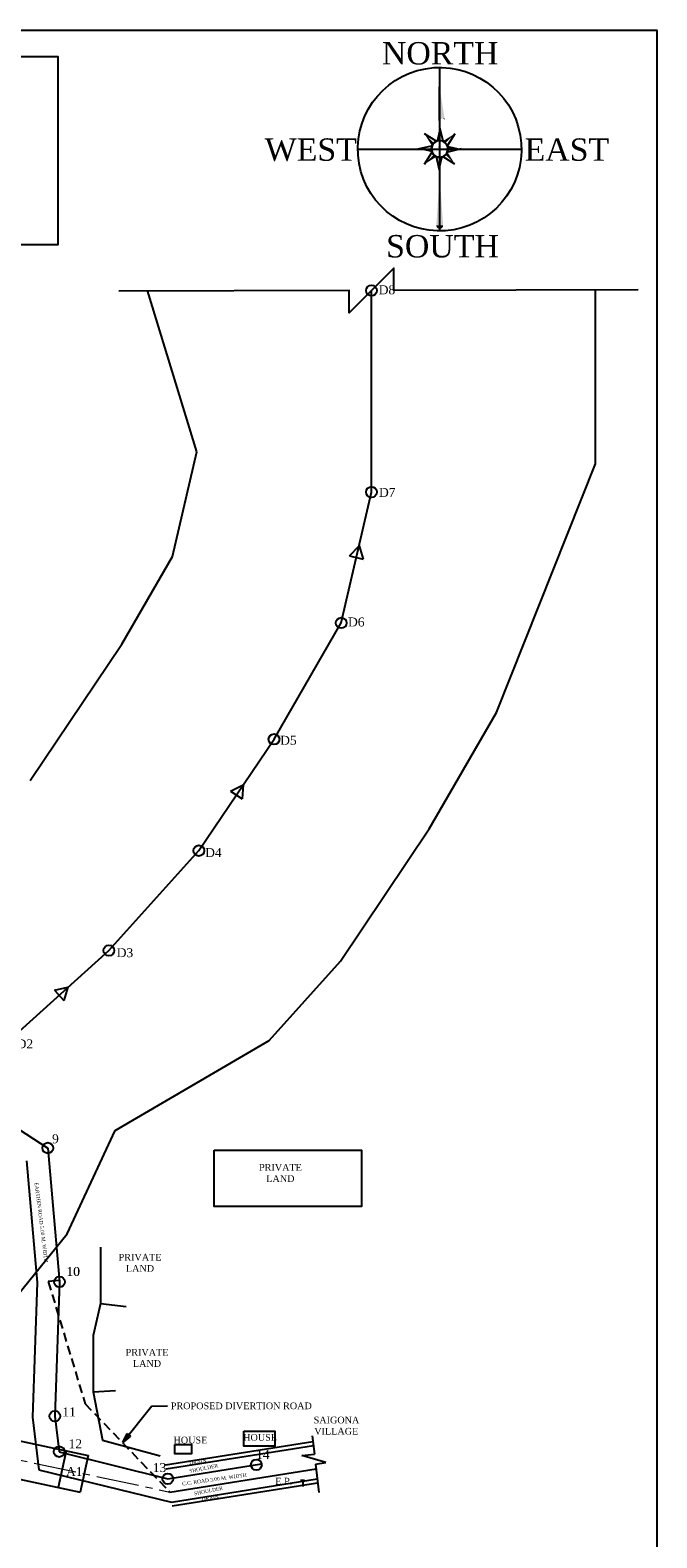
# Model space of a CAD drawing. Header units: metres. Extents: x 4244453 to 4256347, y -2876362 to -2870984.
# Tile 5 of 6: x 4252653 to 4252793, y -2876179 to -2875842. Entities that reach past the tile are written whole.
import ezdxf

# ---------------------------------------------------------------- set-up
doc = ezdxf.new("R2010")
doc.units = ezdxf.units.M
doc.linetypes.add('CENTER2', pattern=[28.575, 19.05, -3.175, 3.175, -3.175])
doc.linetypes.add('DASHED2', pattern=[0.375, 0.25, -0.125])
doc.layers.add('CENTER LINE', color=1, linetype='CENTER2', lineweight=13)
doc.layers.add('Layer2', color=7, linetype='Continuous')
doc.layers.add('TEXT', color=7, linetype='Continuous')
doc.styles.get("Standard").update_dxf_attribs({"font": 'times.ttf', "height": 5})

# ---------------------------------------------------------------- blocks, each defined once
blk = doc.blocks.new('A$C01A16900')
at = {"linetype": 'Continuous', "const_width": 0.00635, "elevation": 15.74}
for points in [[(2.96, 12.05), (2.96, 20.66)], [(2.31, 10.53), (2.35, 10.54), (2.36, 10.58), (2.35, 10.61), (2.31, 10.62), (2.27, 10.6), (2.25, 10.56), (2.25, 10.5), (2.27, 10.45), (2.31, 10.42), (2.36, 10.41), (2.41, 10.42), (2.46, 10.43), (2.52, 10.47), (2.57, 10.55), (2.6, 10.62), (2.65, 10.73), (2.89, 11.45)], [(3.01, 10.42), (3.07, 10.61), (3.16, 10.9), (3.24, 11.16), (3.29, 11.26), (3.34, 11.34), (3.4, 11.4), (3.46, 11.44), (3.5, 11.46), (3.56, 11.46), (3.6, 11.46), (3.62, 11.43), (3.64, 11.41), (3.64, 11.37), (3.63, 11.34), (3.6, 11.33), (3.57, 11.33), (3.55, 11.35), (3.55, 11.38), (3.57, 11.4), (3.6, 11.4)], [(2.98, 1.97), (2.97, 9.82)]]:
    blk.add_lwpolyline(points, dxfattribs=at)
at = {"linetype": 'Continuous', "elevation": 15.74}
for points in [[(2.96, 14.8), (2.96, 19.42)], [(0.87, 13.01), (2.52, 11.99)], [(2.96, 13.89), (3.4, 12.02)], [(5.04, 12.99), (4.05, 11.39)], [(0.03, 10.93), (1.86, 11.36)], [(0.89, 8.86), (1.88, 10.45)], [(1.89, 11.35), (1.88, 11.36)], [(2.52, 11.99), (2.52, 11.99)], [(5.89, 10.92), (4.06, 10.49)], [(2.95, 8.02), (2.53, 9.82)], [(5.04, 8.84), (3.43, 9.84)]]:
    blk.add_lwpolyline(points, dxfattribs=at)
at = {"const_width": 0.0517, "elevation": 15.74}
blk.add_lwpolyline([(1.83, 10.92, 1), (4.1, 10.92, 1)], format="xyb", close=True, dxfattribs=at)
at = {"elevation": 15.74}
blk.add_lwpolyline([(2.89, 11.45, 0.00635, 0.0476, 0), (2.91, 11.2, 0.0476, 0.0476, 0), (2.99, 10.7, 0.0476, 0.00635, 0), (3.01, 10.42, 0.00635, 0.00635, 0)], format="xyseb", dxfattribs=at)
for points in [[(2.98, 0), (2.98, 0), (2.98, 0), (2.98, 0), (2.98, 0)], [(2.98, 0), (2.98, 0)], [(2.98, 0), (2.98, 0)], [(2.98, 0), (2.98, 0), (2.98, 0), (2.98, 0), (2.98, 0), (2.98, 0), (2.98, 0)], [(2.98, 0), (2.98, 0), (2.98, 0), (2.98, 0), (2.98, 0)]]:
    blk.add_lwpolyline(points, dxfattribs=at)
for radius, start, end in [(1.16, 90.0616, 180.0616), (1.16, 180.0616, 270.0616), (1.11, 90.0616, 180.0616), (1.11, 180.0616, 270.0616), (1.16, 270.0616, 0.0616), (1.11, 270.0616, 0.0616)]:
    blk.add_arc((2.97, 10.92, 15.74), radius, start, end)
for points in [[(2.96, 19.42, 15.74), (3.62, 15.13, 15.74), (2.96, 19.42, 15.74), (2.96, 15.09, 15.74)], [(2.96, 14.8, 15.74), (2.96, 15.09, 15.74), (3.01, 14.94, 15.74), (3.01, 15.1, 15.74)], [(3.01, 14.94, 15.74), (3.01, 15.1, 15.74), (3.06, 15, 15.74), (3.06, 15.1, 15.74)], [(3.06, 15, 15.74), (3.06, 15.1, 15.74), (3.12, 15.04, 15.74), (3.12, 15.1, 15.74)], [(3.12, 15.04, 15.74), (3.12, 15.1, 15.74), (3.17, 15.07, 15.74), (3.17, 15.11, 15.74)], [(3.17, 15.07, 15.74), (3.17, 15.11, 15.74), (3.22, 15.09, 15.74), (3.22, 15.11, 15.74)], [(3.22, 15.09, 15.74), (3.22, 15.11, 15.74), (3.27, 15.1, 15.74), (3.27, 15.11, 15.74)], [(3.32, 15.11, 15.74), (3.32, 15.11, 15.74), (3.37, 15.1, 15.74), (3.37, 15.12, 15.74)], [(3.37, 15.1, 15.74), (3.37, 15.12, 15.74), (3.43, 15.09, 15.74), (3.43, 15.12, 15.74)], [(3.43, 15.09, 15.74), (3.43, 15.12, 15.74), (3.48, 15.07, 15.74), (3.48, 15.12, 15.74)], [(3.48, 15.07, 15.74), (3.48, 15.12, 15.74), (3.53, 15.04, 15.74), (3.53, 15.13, 15.74)], [(3.53, 15.04, 15.74), (3.53, 15.13, 15.74), (3.58, 14.99, 15.74), (3.58, 15.13, 15.74)], [(3.58, 15.13, 15.74), (3.65, 14.88, 15.74), (3.62, 15.13, 15.74), (3.65, 14.88, 15.74)], [(3.58, 14.99, 15.74), (3.58, 15.13, 15.74), (3.63, 14.92, 15.74), (3.65, 14.88, 15.74)], [(0.87, 13.02, 15.74), (2.15, 11.74, 15.74), (0.87, 13.02, 15.74), (1.9, 11.36, 15.74)], [(2.96, 13.89, 15.74), (2.96, 12.08, 15.74), (2.96, 13.89, 15.74), (2.52, 11.99, 15.74)], [(5.06, 13.02, 15.74), (3.78, 11.74, 15.74), (5.06, 13.02, 15.74), (3.41, 11.99, 15.74)], [(0, 10.92, 15.74), (1.81, 10.92, 15.74), (0, 10.92, 15.74), (1.9, 10.48, 15.74)], [(5.06, 8.83, 15.74), (3.78, 10.11, 15.74), (5.06, 8.83, 15.74), (4.04, 10.48, 15.74)], [(5.93, 10.93, 15.74), (4.12, 10.92, 15.74), (5.93, 10.93, 15.74), (4.03, 11.37, 15.74)], [(0.87, 8.82, 15.74), (2.15, 10.1, 15.74), (0.87, 8.82, 15.74), (2.52, 9.85, 15.74)], [(2.97, 7.96, 15.74), (2.97, 9.77, 15.74), (2.97, 7.96, 15.74), (3.41, 9.85, 15.74)], [(2.97, 7.32, 15.74), (3.44, 0.47, 15.74), (2.97, 7.32, 15.74), (2.51, 0.47, 15.74)], [(2.51, 0.47, 15.74), (2.53, 0.35, 15.74), (2.56, 0.46, 15.74), (2.56, 0.25, 15.74)], [(2.56, 0.46, 15.74), (2.56, 0.25, 15.74), (2.62, 0.46, 15.74), (2.62, 0.17, 15.74)], [(2.62, 0.46, 15.74), (2.62, 0.17, 15.74), (2.67, 0.46, 15.74), (2.67, 0.12, 15.74)], [(2.67, 0.46, 15.74), (2.67, 0.12, 15.74), (2.72, 0.46, 15.74), (2.72, 0.08, 15.74)], [(2.72, 0.46, 15.74), (2.72, 0.08, 15.74), (2.77, 0.46, 15.74), (2.77, 0.05, 15.74)], [(2.77, 0.46, 15.74), (2.77, 0.05, 15.74), (2.82, 0.46, 15.74), (2.82, 0.03, 15.74)], [(2.82, 0.46, 15.74), (2.82, 0.03, 15.74), (2.87, 0.46, 15.74), (2.87, 0.01, 15.74)], [(2.87, 0.46, 15.74), (2.87, 0.01, 15.74), (2.93, 0.46, 15.74), (2.93, 0, 15.74)], [(2.93, 0.46, 15.74), (2.93, 0, 15.74), (2.98, 0.46, 15.74), (2.98, 0, 15.74)], [(2.98, 0.46, 15.74), (2.98, 0, 15.74), (3.03, 0.46, 15.74), (3.03, 0, 15.74)], [(3.03, 0.46, 15.74), (3.03, 0, 15.74), (3.08, 0.47, 15.74), (3.08, 0.01, 15.74)], [(3.08, 0.47, 15.74), (3.08, 0.01, 15.74), (3.13, 0.47, 15.74), (3.13, 0.03, 15.74)], [(3.13, 0.47, 15.74), (3.13, 0.03, 15.74), (3.18, 0.47, 15.74), (3.18, 0.05, 15.74)], [(3.18, 0.47, 15.74), (3.18, 0.05, 15.74), (3.24, 0.47, 15.74), (3.24, 0.08, 15.74)], [(3.24, 0.47, 15.74), (3.24, 0.08, 15.74), (3.29, 0.47, 15.74), (3.29, 0.12, 15.74)], [(3.29, 0.47, 15.74), (3.29, 0.12, 15.74), (3.34, 0.47, 15.74), (3.34, 0.17, 15.74)], [(3.34, 0.47, 15.74), (3.34, 0.17, 15.74), (3.39, 0.47, 15.74), (3.39, 0.25, 15.74)], [(3.39, 0.47, 15.74), (3.39, 0.25, 15.74), (3.44, 0.47, 15.74), (3.43, 0.34, 15.74)]]:
    blk.add_solid(points)
blk = doc.blocks.new('A$C725949B0')
at = {"layer": 'TEXT', "xscale": 2.904755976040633, "yscale": 2.904755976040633, "zscale": 2.904755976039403}
blk.add_blockref('A$C01A16900', (0, 0, -45.71), dxfattribs=at)
blk = doc.blocks.new('*E33')
at = {"layer": 'Layer2', "xscale": 2.000000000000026, "yscale": 2.000000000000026, "zscale": 2.000000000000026, "rotation": 259.9999999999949}
blk.add_blockref('A$C725949B0', (106.2, 116.6), dxfattribs=at)

msp = doc.modelspace()

# ---------------------------------------------------------------- hatches: boundary and pattern name
at = {"ltscale": 0.05}
h = msp.add_hatch(dxfattribs=at)
h.set_pattern_fill('AR-SAND', color=0)
h.paths.add_polyline_path([(4252724.58, -2875959.67), (4252726.71, -2875957.39), (4252727.62, -2875960.37)])
h = msp.add_hatch(dxfattribs=at)
h.set_pattern_fill('AR-SAND', color=0)
h.paths.add_polyline_path([(4252698.04, -2876012.18), (4252700.85, -2876010.82), (4252700.63, -2876013.93)])
h = msp.add_hatch(dxfattribs=at)
h.set_pattern_fill('AR-SAND', color=0)
h.paths.add_polyline_path([(4252658.68, -2876056.66), (4252661.73, -2876056.01), (4252660.77, -2876058.98)])

# ---------------------------------------------------------------- linework, layer by layer
at = {"color": 0, "ltscale": 0.05}
for p, q in [((4252690.5, -2875936.41), (4252679.47, -2875900.41)), ((4252729.47, -2875945.41), (4252729.47, -2875900.41)), ((4252779.47, -2875939.08), (4252779.47, -2875900.41)), ((4252685.09, -2875959.81), (4252690.5, -2875936.41)), ((4252757.37, -2875994.64), (4252779.47, -2875939.08)), ((4252722.72, -2875974.64), (4252729.47, -2875945.41)), ((4252724.58, -2875959.67), (4252726.71, -2875957.39)), ((4252726.71, -2875957.39), (4252727.62, -2875960.37)), ((4252673.78, -2875979.41), (4252685.09, -2875959.81)), ((4252724.58, -2875959.67), (4252727.62, -2875960.37)), ((4252707.72, -2876000.62), (4252722.72, -2875974.64)), ((4252653.29, -2876009.8), (4252673.78, -2875979.41)), ((4252742.37, -2876020.62), (4252757.37, -2875994.64)), ((4252690.95, -2876025.49), (4252707.72, -2876000.62)), ((4252698.04, -2876012.18), (4252700.85, -2876010.82)), ((4252698.04, -2876012.18), (4252700.63, -2876013.93)), ((4252700.85, -2876010.82), (4252700.63, -2876013.93)), ((4252722.55, -2876050.18), (4252742.37, -2876020.62)), ((4252670.87, -2876047.78), (4252690.95, -2876025.49)), ((4252648.58, -2876067.86), (4252670.87, -2876047.78)), ((4252670.87, -2876047.78), (4252670.87, -2876047.78)), ((4252706.63, -2876067.86), (4252722.55, -2876050.18)), ((4252658.68, -2876056.66), (4252661.73, -2876056.01)), ((4252661.73, -2876056.01), (4252660.77, -2876058.98)), ((4252658.68, -2876056.66), (4252660.77, -2876058.98)), ((4252672.28, -2876088.02), (4252706.63, -2876067.86)), ((4252632.06, -2876075.57), (4252657.22, -2876091.9)), ((4252661.53, -2876111.06), (4252672.28, -2876088.02)), ((4252657.22, -2876091.9), (4252657.22, -2876091.9)), ((4252657.22, -2876091.9), (4252659.84, -2876121.79)), ((4252657.22, -2876091.9), (4252659.84, -2876121.79)), ((4252652.46, -2876094.77), (4252654.83, -2876121.92)), ((4252635.98, -2876142.62), (4252661.53, -2876111.06)), ((4252669.02, -2876114.01), (4252669.02, -2876126.61)), ((4252654.83, -2876121.92), (4252653.78, -2876151.99)), ((4252659.81, -2876121.49), (4252657.32, -2876121.7)), ((4252659.84, -2876121.79), (4252658.79, -2876151.77)), ((4252669.02, -2876126.61), (4252667.35, -2876133.78)), ((4252669.02, -2876126.61), (4252674.74, -2876127.32)), ((4252667.35, -2876133.78), (4252667.35, -2876146.37)), ((4252667.35, -2876146.37), (4252672.33, -2876146.06)), ((4252667.35, -2876146.37), (4252669.42, -2876157.15)), ((4252680.44, -2876149.51), (4252673.94, -2876157.67)), ((4252680.44, -2876149.51), (4252683.94, -2876149.5)), ((4252653.78, -2876151.99), (4252655.22, -2876163.73)), ((4252658.79, -2876151.77), (4252659.77, -2876159.71)), ((4252669.42, -2876157.15), (4252682.27, -2876160.65)), ((4252673.94, -2876157.67), (4252674.92, -2876155.62)), ((4252675.71, -2876156.25), (4252673.94, -2876157.67)), ((4252674.92, -2876155.62), (4252675.71, -2876156.25)), ((4252683.53, -2876162.65), (4252716.4, -2876157.44)), ((4252716.25, -2876156.14), (4252716.72, -2876160.25)), ((4252661.32, -2876159.49), (4252659.57, -2876167.71)), ((4252659.77, -2876159.71), (4252684.02, -2876165.76)), ((4252666.21, -2876160.53), (4252664.46, -2876168.75)), ((4252683.67, -2876163.54), (4252716.5, -2876158.34)), ((4252713.9, -2876160.57), (4252716.72, -2876160.25)), ((4252719.32, -2876162.14), (4252713.9, -2876160.57)), ((4252655.22, -2876163.73), (4252684.85, -2876170.95)), ((4252660.44, -2876163.6), (4252659.57, -2876167.71)), ((4252684.02, -2876165.76), (4252704.96, -2876162.44)), ((4252684.49, -2876168.72), (4252717.1, -2876163.56)), ((4252716.98, -2876162.49), (4252719.32, -2876162.14)), ((4252716.98, -2876162.49), (4252717.7, -2876168.85)), ((4252684.85, -2876170.95), (4252717.36, -2876165.8)), ((4252684.99, -2876171.83), (4252717.46, -2876166.69))]:
    msp.add_line(p, q, dxfattribs=at)
at = {"color": 5, "linetype": 'DASHED2', "ltscale": 8}
for p, q in [((4252657.32, -2876121.7), (4252665.55, -2876149.02)), ((4252665.55, -2876149.02), (4252684.49, -2876168.72))]:
    msp.add_line(p, q, dxfattribs=at)
at = {"color": 1, "ltscale": 0.05}
for p, q in [((4252553.73, -2876136.57), (4252666.21, -2876160.53)), ((4252551.98, -2876144.79), (4252664.46, -2876168.75))]:
    msp.add_line(p, q, dxfattribs=at)
at = {"ltscale": 0.05}
for p, q in [((4252713.89, -2876166.15), (4252713.89, -2876165.91)), ((4252713.89, -2876166.15), (4252714.36, -2876166.15)), ((4252714.12, -2876166.15), (4252714.12, -2876165.91)), ((4252714.12, -2876166.15), (4252714.12, -2876167.51)), ((4252714.36, -2876166.15), (4252714.36, -2876165.91))]:
    msp.add_line(p, q, dxfattribs=at)
at = {"color": 0, "ltscale": 0.05}
for points in [[(4252410.03, -2875842.26), (4252793.17, -2875842.26), (4252793.17, -2876362.12), (4252410.03, -2876362.12)], [(4252694.35, -2876092.36), (4252727.25, -2876092.36), (4252727.25, -2876104.96), (4252694.35, -2876104.96)], [(4252701, -2876155.16), (4252707.89, -2876155.16), (4252707.89, -2876158.48), (4252701, -2876158.48)], [(4252685.55, -2876158.07), (4252689.29, -2876158.07), (4252689.29, -2876160.2), (4252685.55, -2876160.2)]]:
    msp.add_lwpolyline(points, close=True, dxfattribs=at)
at = {"ltscale": 0.05}
msp.add_lwpolyline([(4252569.4, -2875848.16), (4252659.48, -2875848.16), (4252659.48, -2875890.17), (4252569.4, -2875890.17)], close=True, dxfattribs=at)
msp.add_lwpolyline([(4252789.04, -2875900.22), (4252734.47, -2875900.39), (4252734.46, -2875895.39), (4252729.47, -2875900.41), (4252724.49, -2875905.42), (4252724.47, -2875900.42), (4252673.1, -2875900.58)], dxfattribs=at)
for centre in [(4252729.47, -2875900.41), (4252729.47, -2875945.41), (4252722.72, -2875974.64), (4252707.72, -2876000.62), (4252690.95, -2876025.49), (4252670.87, -2876047.78), (4252670.87, -2876047.78), (4252657.22, -2876091.9), (4252659.84, -2876121.79), (4252658.79, -2876151.77), (4252659.77, -2876159.71), (4252703.78, -2876162.63), (4252684.02, -2876165.76)]:
    msp.add_circle(centre, 1.2, dxfattribs=at)
at = {"layer": 'CENTER LINE', "ltscale": 0.5}
msp.add_line((4252528.4, -2876135.47), (4252684.49, -2876168.72), dxfattribs=at)
at = {"layer": 'Layer2', "color": 1}
for p, q in [((4252744.69, -2875850.58), (4252744.69, -2875868.84)), ((4252744.69, -2875850.58), (4252744.69, -2875868.84)), ((4252726.43, -2875868.84), (4252762.94, -2875868.84)), ((4252726.43, -2875868.84), (4252762.94, -2875868.84)), ((4252744.69, -2875868.84), (4252744.69, -2875887.09)), ((4252744.69, -2875868.84), (4252744.69, -2875887.09))]:
    msp.add_line(p, q, dxfattribs=at)
at = {"layer": 'Layer2'}
msp.add_ellipse((4252744.69, -2875868.84), major_axis=(18.02, 2.93), ratio=1, start_param=1.583965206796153, end_param=7.867150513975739, dxfattribs=at)
msp.add_ellipse((4252744.69, -2875868.84), major_axis=(18.02, 2.93), ratio=1, start_param=1.583965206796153, end_param=7.867150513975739, dxfattribs=at)

# ---------------------------------------------------------------- block references
at = {"xscale": 0.2812499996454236, "yscale": 0.28125, "zscale": 0.28125, "rotation": 100.0000000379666}
msp.add_blockref('*E33', (4252777.33, -2875910.35), dxfattribs=at)
msp.add_blockref('*E33', (4252777.33, -2875910.35), dxfattribs=at)

# ---------------------------------------------------------------- texts
at = {"attachment_point": 1}
for s, width, insert, char_height in [('NORTH', 29.4699, (4252731.81, -2875844.92), 5), ('NORTH', 29.4699, (4252731.81, -2875844.92), 5), ('WEST', 29.4699, (4252705.66, -2875866.43), 5), ('WEST', 29.4699, (4252705.66, -2875866.43), 5), ('EAST', 29.4699, (4252763.65, -2875866.43), 5), ('EAST', 29.4699, (4252763.65, -2875866.43), 5), ('SOUTH', 29.4699, (4252732.74, -2875888.01), 5), ('SOUTH', 29.4699, (4252732.74, -2875888.01), 5), ('D8', 4.1125, (4252731.08, -2875899.24), 2), ('D', 4.1125, (4252731.08, -2875899.24), 2), ('D7', 4.1125, (4252731.15, -2875944.48), 2), ('D6', 4.1125, (4252724.24, -2875973.42), 2), ('D5', 4.1125, (4252709.09, -2875999.84), 2), ('D4', 4.1125, (4252692.34, -2876024.92), 2), ('D3', 4.1125, (4252672.6, -2876047.27), 2), ('D2', 4.1125, (4252650.26, -2876067.63), 2), ('9', 1.1361, (4252658.17, -2876088.84), 2), ('\\pi-2.5757;PRIVATE \\P\\pi-0.95511;LAND', 4.1125, (4252706.95, -2876095.47), 1.5), ('\\pi13.26248;D/S', 35.2978, (4252614.11, -2876108.4), 4), ('\\pi-2.5757;PRIVATE \\P\\pi-0.95511;LAND', 4.1125, (4252675.61, -2876115.53), 1.5), ('10', 3.7251, (4252661.36, -2876118.46), 2), ('10', 3.7251, (4252661.41, -2876118.46), 2), ('\\pi-2.5757;PRIVATE \\P\\pi-0.95511;LAND', 4.1125, (4252677.17, -2876136.77), 1.5), ('11', 3.7251, (4252660.46, -2876149.84), 2), ('\\pi2.32773;PROPOSED DIVERTION ROAD', 35.2978, (4252682.35, -2876148.72), 1.5), ('\\pi-2.84552;SAIGONA \\P\\pi-2.70601;VILLAGE', 4.1125, (4252719.41, -2876151.89), 1.5), ('12', 3.7251, (4252661.85, -2876156.95), 2), ('HOUSE', 4.1125, (4252685.28, -2876156.37), 1.5), ('HOUSE', 4.1125, (4252700.83, -2876155.77), 1.5), ('14', 3.7251, (4252703.71, -2876159.33), 2), ('\\pt2;A1', 3.2687, (4252661.29, -2876163.13), 2), ('13', 3.7251, (4252680.66, -2876162.24), 2), ('E.P.', 4.1125, (4252708.01, -2876165.54), 1.5)]:
    msp.add_mtext_dynamic_manual_height_columns(s, width=width, gutter_width=25, heights=[0], dxfattribs=dict(at, insert=insert, char_height=char_height))
at = {"char_height": 0.8, "attachment_point": 1}
for s, width, insert, rotation in [('EARTHEN ROAD 5.00 M. WIDTH', 20.4888, (4252655.05, -2876099.54), 277.0892), ('SHOULDER', 6.471, (4252688.74, -2876163.68), 11.2979), ('DRAIN', 4.1125, (4252688.74, -2876161.89), 9.4524), ('C.C. ROAD 3.00 M. WIDTH', 14.3254, (4252687.16, -2876166.49), 7.9348), ('SHOULDER', 6.471, (4252689.82, -2876168.69), 11.2979), ('DRAIN', 4.1125, (4252691.49, -2876169.96), 9.4524)]:
    msp.add_mtext_dynamic_manual_height_columns(s, width=width, gutter_width=25, heights=[0], dxfattribs=dict(at, insert=insert, rotation=rotation))

doc.saveas('drawing.dxf')
